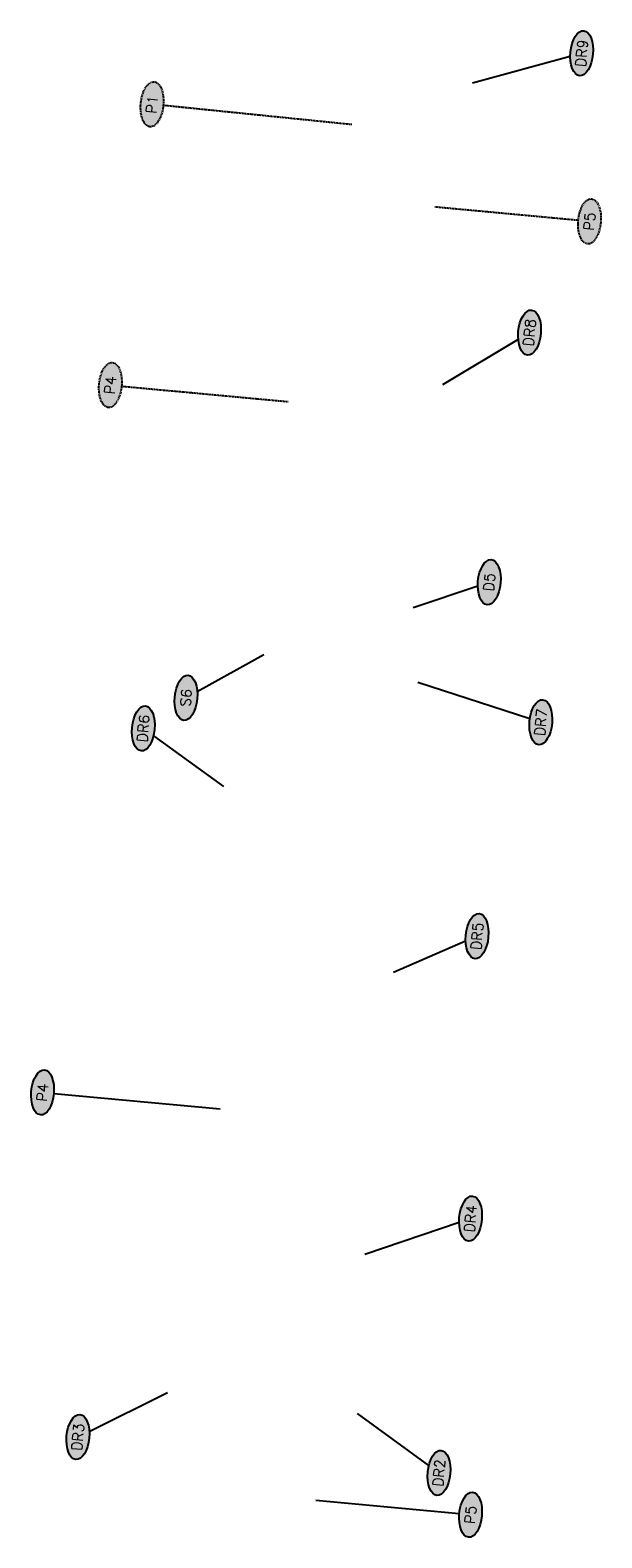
# Model space of a CAD drawing. Extents: x 1515345 to 1515691, y 638596 to 641881.
# Tile 3 of 5: x 1515440 to 1515579, y 639826 to 640192. Entities that reach past the tile are written whole.
import ezdxf

# ---------------------------------------------------------------- set-up
doc = ezdxf.new("R2010")
doc.units = 0
doc.header["$MEASUREMENT"] = 0
doc.linetypes.add('DASHED2', pattern=[0.375, 0.25, -0.125])
doc.layers.add('BORDER', color=7, linetype='Continuous')
doc.layers.add('P-LABEL', color=7, linetype='Continuous')
doc.styles.get("Standard").update_dxf_attribs({"font": 'simplex.shx'})

msp = doc.modelspace()

# ---------------------------------------------------------------- hatches: boundary and pattern name
at = {"layer": 'BORDER'}
h = msp.add_hatch(color=251, dxfattribs=at)
h.dxf.hatch_style = 1
edge = h.paths.add_edge_path()
edge.add_ellipse((1515573.69, 640186.57), major_axis=(-0.5, -5.48), ratio=0.5, start_angle=0, end_angle=360)
h = msp.add_hatch(color=251, dxfattribs=at)
h.dxf.hatch_style = 1
edge = h.paths.add_edge_path()
edge.add_ellipse((1515469.17, 640174.15), major_axis=(-0.5, -5.48), ratio=0.5, start_angle=0, end_angle=360)
h = msp.add_hatch(color=251, dxfattribs=at)
h.dxf.hatch_style = 1
edge = h.paths.add_edge_path()
edge.add_ellipse((1515575.59, 640145.67), major_axis=(-0.5, -5.48), ratio=0.5, start_angle=0, end_angle=360)
h = msp.add_hatch(color=251, dxfattribs=at)
h.dxf.hatch_style = 1
edge = h.paths.add_edge_path()
edge.add_ellipse((1515561, 640118.64), major_axis=(-0.5, -5.48), ratio=0.5, start_angle=0, end_angle=360)
h = msp.add_hatch(color=251, dxfattribs=at)
h.dxf.hatch_style = 1
edge = h.paths.add_edge_path()
edge.add_ellipse((1515459.03, 640105.88), major_axis=(-0.5, -5.48), ratio=0.5, start_angle=0, end_angle=360)
h = msp.add_hatch(color=251, dxfattribs=at)
h.dxf.hatch_style = 1
edge = h.paths.add_edge_path()
edge.add_ellipse((1515551.2, 640057.95), major_axis=(-0.5, -5.48), ratio=0.5, start_angle=0, end_angle=360)
h = msp.add_hatch(color=251, dxfattribs=at)
h.dxf.hatch_style = 1
edge = h.paths.add_edge_path()
edge.add_ellipse((1515477.42, 640029.84), major_axis=(-0.5, -5.48), ratio=0.5, start_angle=0, end_angle=360)
h = msp.add_hatch(color=251, dxfattribs=at)
h.dxf.hatch_style = 1
edge = h.paths.add_edge_path()
edge.add_ellipse((1515563.75, 640023.89), major_axis=(-0.5, -5.48), ratio=0.5, start_angle=0, end_angle=360)
h = msp.add_hatch(color=251, dxfattribs=at)
h.dxf.hatch_style = 1
edge = h.paths.add_edge_path()
edge.add_ellipse((1515467.04, 640022.39), major_axis=(-0.5, -5.48), ratio=0.5, start_angle=0, end_angle=360)
h = msp.add_hatch(color=251, dxfattribs=at)
h.dxf.hatch_style = 1
edge = h.paths.add_edge_path()
edge.add_ellipse((1515548.24, 639971.88), major_axis=(-0.5, -5.48), ratio=0.5, start_angle=0, end_angle=360)
h = msp.add_hatch(color=251, dxfattribs=at)
h.dxf.hatch_style = 1
edge = h.paths.add_edge_path()
edge.add_ellipse((1515442.52, 639933.89), major_axis=(-0.5, -5.48), ratio=0.5, start_angle=0, end_angle=360)
h = msp.add_hatch(color=251, dxfattribs=at)
h.dxf.hatch_style = 1
edge = h.paths.add_edge_path()
edge.add_ellipse((1515546.65, 639903.21), major_axis=(-0.5, -5.48), ratio=0.5, start_angle=0, end_angle=360)
h = msp.add_hatch(color=251, dxfattribs=at)
h.dxf.hatch_style = 1
edge = h.paths.add_edge_path()
edge.add_ellipse((1515451.13, 639850.1), major_axis=(-0.5, -5.48), ratio=0.5, start_angle=0, end_angle=360)
h = msp.add_hatch(color=251, dxfattribs=at)
h.dxf.hatch_style = 1
edge = h.paths.add_edge_path()
edge.add_ellipse((1515538.98, 639841.37), major_axis=(-0.5, -5.48), ratio=0.5, start_angle=0, end_angle=360)
h = msp.add_hatch(color=251, dxfattribs=at)
h.dxf.hatch_style = 1
edge = h.paths.add_edge_path()
edge.add_ellipse((1515546.65, 639831.2), major_axis=(-0.5, -5.48), ratio=0.5, start_angle=0, end_angle=360)

# ---------------------------------------------------------------- linework, layer by layer
at = {"layer": 'BORDER', "flags": 128}
for points in [[(1515570.9, 640185.81), (1515547.14, 640179.32)], [(1515558.26, 640116.99), (1515539.83, 640105.92)], [(1515548.41, 640057.02), (1515532.66, 640051.75)], [(1515480.18, 640031.38), (1515496.35, 640040.39)], [(1515561.08, 640024.75), (1515533.85, 640033.54)], [(1515469.52, 640020.59), (1515486.52, 640008.28)], [(1515545.46, 639970.68), (1515527.9, 639963.05)], [(1515445.26, 639933.64), (1515485.75, 639929.88)], [(1515543.87, 639902.27), (1515520.91, 639894.51)], [(1515453.89, 639851.47), (1515472.94, 639860.9)], [(1515536.5, 639843.18), (1515519.16, 639855.8)], [(1515543.91, 639831.45), (1515509.01, 639834.7)]]:
    msp.add_lwpolyline(points, dxfattribs=at)
at = {"layer": 'BORDER', "linetype": 'DASHED2', "flags": 128}
for points in [[(1515517.74, 640169.21), (1515471.91, 640173.87)], [(1515572.85, 640145.92), (1515537.95, 640149.17)], [(1515461.76, 640105.62), (1515502.25, 640101.86)]]:
    msp.add_lwpolyline(points, dxfattribs=at)
at = {"layer": 'P-LABEL'}
for centre in [(1515573.69, 640186.57), (1515561, 640118.64), (1515551.2, 640057.95), (1515477.42, 640029.84), (1515563.75, 640023.89), (1515467.04, 640022.39), (1515548.24, 639971.88), (1515442.52, 639933.89), (1515546.65, 639903.21), (1515451.13, 639850.1), (1515538.98, 639841.37), (1515546.65, 639831.2)]:
    msp.add_ellipse(centre, major_axis=(-0.5, -5.48), ratio=0.5, dxfattribs=at)
at = {"layer": 'P-LABEL', "linetype": 'DASHED2'}
for centre in [(1515469.17, 640174.15), (1515575.59, 640145.67), (1515459.03, 640105.88)]:
    msp.add_ellipse(centre, major_axis=(-0.5, -5.48), ratio=0.5, dxfattribs=at)

# ---------------------------------------------------------------- texts
at = {"layer": 'P-LABEL', "char_height": 2.5, "attachment_point": 5, "rotation": 84.8146}
for s, insert in [('DR9', (1515573.69, 640186.57)), ('P1', (1515469.17, 640174.15)), ('P5', (1515575.59, 640145.67)), ('DR8', (1515561, 640118.64)), ('P4', (1515459.03, 640105.88)), ('D5', (1515551.2, 640057.95)), ('S6', (1515477.42, 640029.84)), ('DR6', (1515467.04, 640022.39)), ('DR7', (1515563.75, 640023.89)), ('DR5', (1515548.24, 639971.88)), ('P4', (1515442.52, 639933.89)), ('DR4', (1515546.65, 639903.21)), ('DR3', (1515451.13, 639850.1)), ('DR2', (1515538.98, 639841.37)), ('P5', (1515546.65, 639831.2))]:
    msp.add_mtext_dynamic_manual_height_columns(s, width=14.8045, gutter_width=0.9, heights=[0], dxfattribs=dict(at, insert=insert))

doc.saveas('drawing.dxf')
